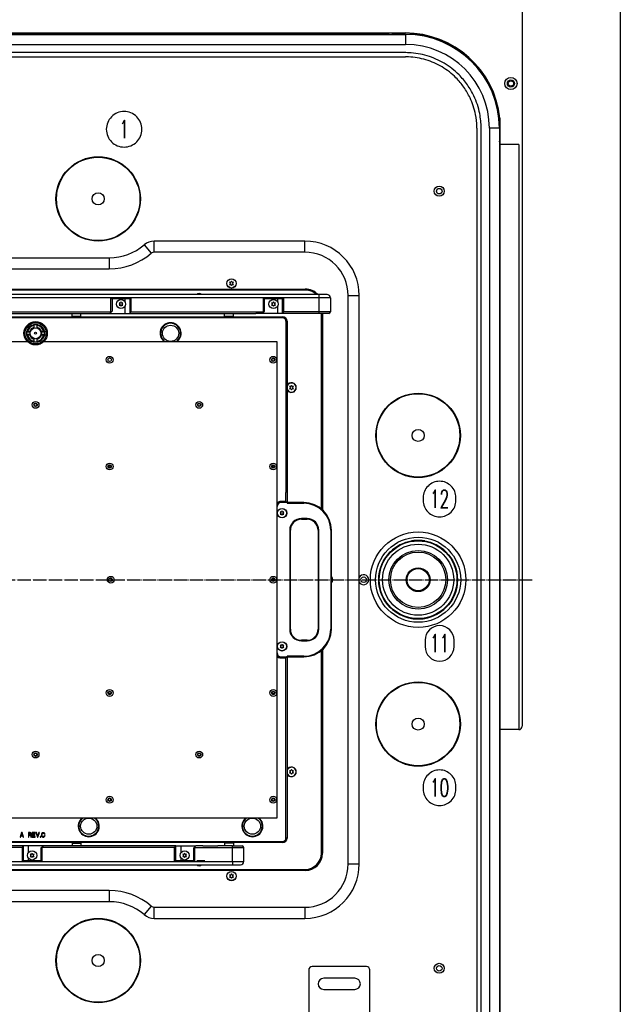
# Model space of a CAD drawing. Extents: x -1763 to 4575, y -3429 to 1051.
# Tile 163 of 174: x 1359 to 1900, y -522 to 364. Entities that reach past the tile are written whole.
import ezdxf

# ---------------------------------------------------------------- set-up
doc = ezdxf.new("R2010")
doc.units = 0
doc.linetypes.add('DOT_CENTER', pattern=[14, 12, -1, 0, -1])
doc.layers.get('0').update_dxf_attribs({"linetype": 'CONTINUOUS'})
for name, color, linetype in [('1', 7, 'CONTINUOUS'), ('VOLL3', 7, 'CONTINUOUS'), ('VOLL4', 7, 'CONTINUOUS')]:
    doc.layers.add(name, color=color, linetype=linetype)
doc.styles.add('CONVERTER_1', font='txt.shx', dxfattribs={"width": 0.63})

# ---------------------------------------------------------------- blocks, each defined once
blk = doc.blocks.new('TEXT__610', base_point=(-2000, -2800))
at = {"layer": '1', "color": 7, "linetype": 'CONTINUOUS'}
blk.add_line((1900, 800), (1900, -2170), dxfattribs=at)
blk = doc.blocks.new('GABEL_TOP__840', base_point=(779.33, 771.98))
at = {"layer": '1', "color": 3, "linetype": 'CONTINUOUS'}
for p, q in [((893.72, 352.45), (1706.28, 352.45)), ((1791.55, -275), (1791.55, 251.95))]:
    blk.add_line(p, q, dxfattribs=at)
at = {"layer": '1', "color": 3, "linetype": 'DOT_CENTER'}
blk.add_line((779.33, -140), (1820.67, -140), dxfattribs=at)
at = {"layer": 'VOLL3', "color": 3, "linetype": 'CONTINUOUS'}
for p, q in [((1811.55, 486.45), (1811.55, -272)), ((1808.55, 251.95), (1808.55, 127.35)), ((1808.55, 227.88), (1808.55, 127.35)), ((1808.55, 127.35), (1808.55, -275)), ((1808.55, -275), (1791.55, -275))]:
    blk.add_line(p, q, dxfattribs=at)
for radius in [5.5, 3.2, 2.4]:
    blk.add_circle((1801.55, 306.95), radius, dxfattribs=at)
blk.add_arc((1808.55, -272), 3, -90, 0, dxfattribs=at)
at = {"layer": 'VOLL4', "color": 3, "linetype": 'CONTINUOUS'}
for p in [(1791.55, 275.8), (1808.55, 251.95)]:
    blk.add_line(p, (1791.55, 251.95), dxfattribs=at)
blk.add_arc((1706.28, 266.7), 85.75, 6.09039, 90, dxfattribs=at)
blk = doc.blocks.new('MANI_TOPVIEW__841', base_point=(448.16, 2211.42))
at = {"layer": '1'}
blk.add_blockref('GABEL_TOP__840', (779.33, 771.98), dxfattribs=at)
blk = doc.blocks.new('TH_B__842', base_point=(1683.11, 1752.2))
at = {"color": 7, "linetype": 'CONTINUOUS'}
for p, q in [((893.35, 351.15), (1706.65, 351.15)), ((908.05, 351.45), (1691.95, 351.45)), ((1691.95, 351.45), (1691.95, 351.15)), ((1695.45, 351.45), (1706.95, 351.45)), ((1706.65, 351.15), (1706.65, 342.15)), ((893.35, 342.15), (1706.65, 342.15)), ((1706.66, 334.74), (893.34, 334.74)), ((893.39, 330.88), (1706.61, 330.88)), ((1770.88, 266.61), (1770.88, -546.61)), ((1774.74, -546.66), (1774.74, 266.66)), ((1782.15, 266.65), (1782.15, -546.65)), ((1791.15, 266.65), (1782.15, 266.65)), ((1791.15, 266.65), (1791.15, -546.65)), ((1791.45, 266.95), (1791.45, 255.45)), ((1791.15, 251.95), (1791.45, 251.95)), ((1791.45, 251.95), (1791.45, -531.95)), ((1471.3, 161.61), (1477.83, 154.03)), ((1480.44, 155), (1480.44, 165)), ((1616, 165), (1480.44, 165)), ((1616, 155), (1616, 165)), ((1616, 155), (1480.44, 155)), ((1160, 150), (1440, 150)), ((1440, 150), (1440, 140)), ((1160, 140), (1440, 140)), ((1549.5, 127.77), (1548.27, 127.9)), ((1548.27, 127.9), (1549, 126.9)), ((1549, 126.9), (1548.27, 125.9)), ((1548.27, 125.9), (1549.5, 126.03)), ((1550, 128.9), (1549.5, 127.77)), ((1549.5, 126.03), (1550, 124.9)), ((1550.5, 127.77), (1550, 128.9)), ((1550, 124.9), (1550.5, 126.03)), ((1551.73, 127.9), (1550.5, 127.77)), ((1550.5, 126.03), (1551.73, 125.9)), ((1551, 126.9), (1551.73, 127.9)), ((1551.73, 125.9), (1551, 126.9)), ((983.6, 121.8), (1616.4, 121.8)), ((1616.4, 120.9), (983.6, 120.9)), ((1636, 116.8), (1042, 116.8)), ((1629, 99.8), (1629, 116.8)), ((1655, -396), (1655, 116)), ((1655, 116), (1665, 116)), ((1665, -396), (1665, 116)), ((1639, 113.8), (1039, 113.8)), ((1441.49, 101.3), (1441.49, 113.3)), ((1441.49, 113.3), (1459.49, 113.3)), ((1442.49, 113.3), (1442.49, 101.8)), ((1449.99, 109.17), (1448.76, 109.3)), ((1448.76, 109.3), (1449.49, 108.3)), ((1449.49, 108.3), (1448.76, 107.3)), ((1448.76, 107.3), (1449.99, 107.43)), ((1450.49, 110.3), (1449.99, 109.17)), ((1449.99, 107.43), (1450.49, 106.3)), ((1450.99, 109.17), (1450.49, 110.3)), ((1450.49, 106.3), (1450.99, 107.43)), ((1452.22, 109.3), (1450.99, 109.17)), ((1450.99, 107.43), (1452.22, 107.3)), ((1451.49, 108.3), (1452.22, 109.3)), ((1452.22, 107.3), (1451.49, 108.3)), ((1453.99, 113.3), (1453.99, 110.53)), ((1458.49, 113.3), (1458.49, 99.8)), ((1459.49, 113.3), (1459.49, 101.3)), ((1578.81, 101.3), (1578.81, 113.3)), ((1578.81, 113.3), (1596.81, 113.3)), ((1579.81, 101.8), (1579.81, 113.3)), ((1587.31, 109.17), (1586.08, 109.3)), ((1586.08, 109.3), (1586.81, 108.3)), ((1586.81, 108.3), (1586.08, 107.3)), ((1586.08, 107.3), (1587.31, 107.43)), ((1587.81, 110.3), (1587.31, 109.17)), ((1587.31, 107.43), (1587.81, 106.3)), ((1588.31, 109.17), (1587.81, 110.3)), ((1587.81, 106.3), (1588.31, 107.43)), ((1589.54, 109.3), (1588.31, 109.17)), ((1588.31, 107.43), (1589.54, 107.3)), ((1588.81, 108.3), (1589.54, 109.3)), ((1589.54, 107.3), (1588.81, 108.3)), ((1591.31, 113.3), (1591.31, 110.53)), ((1595.81, 99.8), (1595.81, 113.3)), ((1596.81, 113.3), (1596.81, 101.3)), ((1639, 113.8), (1639, 101.3)), ((1238.51, 101.3), (1441.49, 101.3)), ((1343, 99.8), (1426.49, 99.8)), ((1406.49, 97.2), (1406.49, 99.8)), ((1414.49, 97.2), (1414.49, 99.8)), ((1426.49, 99.8), (1458.49, 99.8)), ((1441.55, 100.86), (1440.49, 99.8)), ((1442.49, 101.8), (1441.55, 100.86)), ((1453.99, 106.07), (1453.99, 99.8)), ((1458.49, 99.8), (1517.98, 99.8)), ((1459.49, 101.3), (1578.81, 101.3)), ((1497.98, 99.8), (1522.71, 99.8)), ((1517.98, 99.8), (1522.71, 99.8)), ((1522.71, 99.8), (1543.81, 99.8)), ((1542.71, 99.8), (1563.81, 99.8)), ((1543.81, 97.2), (1543.81, 99.8)), ((1543.81, 99.8), (1543.98, 99.8)), ((1551.81, 97.2), (1551.81, 99.8)), ((1563.81, 99.8), (1563.98, 99.8)), ((1563.98, 99.8), (1571.81, 99.8)), ((1637.5, 99.8), (1571.81, 99.8)), ((1578.87, 100.86), (1577.81, 99.8)), ((1579.81, 101.8), (1578.87, 100.86)), ((1591.31, 106.07), (1591.31, 99.8)), ((1639, 101.3), (1596.81, 101.3)), ((1630.9, -76.21), (1630.9, 99.8)), ((1631.8, 99.8), (1631.8, -76.99)), ((1004, 96.8), (1596, 96.8)), ((1596, 95.8), (1004, 95.8)), ((1372.16, 89.85), (1372.16, 86.74)), ((1372.46, 87.22), (1372.46, 89.91)), ((1374.86, 89.91), (1374.86, 87.22)), ((1375.16, 86.74), (1375.16, 89.85)), ((1414.49, 97.2), (1406.49, 97.2)), ((1406.69, 97), (1406.49, 97.2)), ((1414.29, 97), (1406.69, 97)), ((1407.99, 96.8), (1407.99, 97)), ((1412.99, 96.8), (1412.99, 97)), ((1414.29, 97), (1414.49, 97.2)), ((1544.01, 97), (1543.81, 97.2)), ((1551.81, 97.2), (1543.81, 97.2)), ((1551.61, 97), (1544.01, 97)), ((1545.31, 96.8), (1545.31, 97)), ((1550.31, 96.8), (1550.31, 97)), ((1551.61, 97), (1551.81, 97.2)), ((1596, 95.8), (1596, 96.8)), ((1599, 92.8), (1600, 92.8)), ((1599, 92.8), (1599, -61.3)), ((1600, 92.8), (1600, -70)), ((1365.73, 83.17), (1368.41, 83.17)), ((1368.41, 80.77), (1365.73, 80.77)), ((1368.89, 83.47), (1365.78, 83.47)), ((1365.78, 80.47), (1368.89, 80.47)), ((1381.54, 83.47), (1378.43, 83.47)), ((1378.43, 80.47), (1381.54, 80.47)), ((1378.91, 83.17), (1381.59, 83.17)), ((1381.59, 80.77), (1378.91, 80.77)), ((1233.42, 74.63), (1366.58, 74.63)), ((1372.16, 77.2), (1372.16, 74.09)), ((1372.46, 74.04), (1372.46, 76.73)), ((1374.86, 76.73), (1374.86, 74.04)), ((1375.16, 77.2), (1375.16, 77.18)), ((1375.16, 76.71), (1375.16, 77.18)), ((1375.16, 74.74), (1375.16, 76.71)), ((1375.16, 74.74), (1375.16, 74.09)), ((1380.74, 74.63), (1590.83, 74.63)), ((1590.83, 74.63), (1590.83, -354.63)), ((1603.5, 33.92), (1602.27, 34.05)), ((1602.27, 34.05), (1603, 33.05)), ((1603, 33.05), (1602.27, 32.05)), ((1602.27, 32.05), (1603.5, 32.18)), ((1604, 35.05), (1603.5, 33.92)), ((1603.5, 32.18), (1604, 31.05)), ((1604.5, 33.92), (1604, 35.05)), ((1604, 31.05), (1604.5, 32.18)), ((1605.73, 34.05), (1604.5, 33.92)), ((1604.5, 32.18), (1605.73, 32.05)), ((1605, 33.05), (1605.73, 34.05)), ((1605.73, 32.05), (1605, 33.05)), ((1439.19, -37.72), (1439.07, -37.72)), ((1439.19, -37.52), (1439.14, -37.52)), ((1586.51, -37.72), (1586.39, -37.72)), ((1586.51, -37.52), (1586.46, -37.52)), ((1599, -69.5), (1599, -61.3)), ((1594.5, -70), (1594.5, -69.5)), ((1599, -69.5), (1594.5, -69.5)), ((1600, -70), (1594.5, -70)), ((1615, -70.5), (1594.5, -70.5)), ((1599, -69.5), (1599.5, -70)), ((1600, -70), (1600, -70.5)), ((1600, -70.5), (1600, -71.1)), ((1615, -71.1), (1615, -70.5)), ((1591, -206), (1591, -74)), ((1593.77, -79), (1594.5, -80)), ((1595, -79.13), (1593.77, -79)), ((1595.5, -78), (1595, -79.13)), ((1596, -79.13), (1595.5, -78)), ((1597.23, -79), (1596, -79.13)), ((1596.5, -80), (1597.23, -79)), ((1600, -71.1), (1615, -71.1)), ((1594.5, -80), (1593.77, -81)), ((1593.77, -81), (1595, -80.87)), ((1595, -80.87), (1595.5, -82)), ((1595.5, -82), (1596, -80.87)), ((1596, -80.87), (1597.23, -81)), ((1597.23, -81), (1596.5, -80)), ((1613, -84.9), (1613, -85.5)), ((1618, -84.9), (1613, -84.9)), ((1613, -85.5), (1618, -85.5)), ((1618, -85.5), (1618, -84.9)), ((1602.4, -95.5), (1602.4, -184.5)), ((1603, -95.5), (1602.4, -95.5)), ((1603, -184.5), (1603, -95.5)), ((1628.6, -95.5), (1628, -95.5)), ((1628, -95.5), (1628, -184.5)), ((1628.6, -184.5), (1628.6, -95.5)), ((1639.4, -95.5), (1640, -95.5)), ((1639.4, -95.5), (1639.4, -184.5)), ((1640, -184.5), (1640, -95.5)), ((1712, -105.08), (1712, -105.21)), ((1712, -105.21), (1712, -105.21)), ((1715, -105.13), (1715, -104.69)), ((1721, -104.69), (1721, -105.13)), ((1724, -105.21), (1724, -105.08)), ((1682.69, -137), (1682.79, -137)), ((1682.79, -137), (1683.13, -137)), ((1683.21, -134), (1683.08, -134)), ((1683.21, -134), (1683.21, -134)), ((1752.79, -134), (1752.79, -134)), ((1752.92, -134), (1752.79, -134)), ((1752.87, -137), (1753.31, -137)), ((1683.13, -143), (1682.69, -143)), ((1683.08, -146), (1683.21, -146)), ((1752.79, -146), (1752.92, -146)), ((1753.31, -143), (1752.87, -143)), ((1712, -174.79), (1712, -174.92)), ((1712, -174.79), (1712, -174.79)), ((1715, -175.31), (1715, -174.87)), ((1721, -174.87), (1721, -175.31)), ((1724, -174.92), (1724, -174.79)), ((1602.4, -184.5), (1603, -184.5)), ((1628.6, -184.5), (1628, -184.5)), ((1639.4, -184.5), (1640, -184.5)), ((1613, -195.1), (1613, -194.5)), ((1618, -194.5), (1613, -194.5)), ((1613, -195.1), (1618, -195.1)), ((1618, -194.5), (1618, -195.1)), ((1595, -199.13), (1593.77, -199)), ((1593.77, -199), (1594.5, -200)), ((1594.5, -200), (1593.77, -201)), ((1593.77, -201), (1595, -200.87)), ((1595.5, -198), (1595, -199.13)), ((1595, -200.87), (1595.5, -202)), ((1596, -199.13), (1595.5, -198)), ((1595.5, -202), (1596, -200.87)), ((1597.23, -199), (1596, -199.13)), ((1596, -200.87), (1597.23, -201)), ((1596.5, -200), (1597.23, -199)), ((1597.23, -201), (1596.5, -200)), ((1630.9, -386.4), (1630.9, -203.79)), ((1631.8, -203.01), (1631.8, -386.4)), ((1594.5, -209.5), (1615, -209.5)), ((1594.5, -210), (1594.5, -210.5)), ((1600, -210), (1594.5, -210)), ((1594.5, -210.5), (1599, -210.5)), ((1599.5, -210), (1599, -210.5)), ((1599, -218.7), (1599, -210.5)), ((1600, -209.5), (1600, -208.9)), ((1615, -208.9), (1600, -208.9)), ((1600, -209.5), (1600, -210)), ((1600, -210), (1600, -372.8)), ((1615, -208.9), (1615, -209.5)), ((1599, -372.8), (1599, -218.7)), ((1439.07, -242.28), (1439.19, -242.28)), ((1439.14, -242.48), (1439.19, -242.48)), ((1586.39, -242.28), (1586.51, -242.28)), ((1586.46, -242.48), (1586.51, -242.48)), ((1603.5, -312.18), (1602.27, -312.05)), ((1602.27, -312.05), (1603, -313.05)), ((1603, -313.05), (1602.27, -314.05)), ((1602.27, -314.05), (1603.5, -313.92)), ((1604, -311.05), (1603.5, -312.18)), ((1603.5, -313.92), (1604, -315.05)), ((1604.5, -312.18), (1604, -311.05)), ((1604, -315.05), (1604.5, -313.92)), ((1605.73, -312.05), (1604.5, -312.18)), ((1604.5, -313.92), (1605.73, -314.05)), ((1605, -313.05), (1605.73, -312.05)), ((1605.73, -314.05), (1605, -313.05)), ((1590.83, -354.63), (1307.08, -354.63)), ((1361, -367.8), (1359.7, -371.8)), ((1359.7, -371.8), (1360.19, -371.8)), ((1360.19, -371.8), (1360.6, -370.6)), ((1360.6, -370.6), (1361.95, -370.6)), ((1360.73, -370.1), (1361.27, -368.5)), ((1361.86, -370.1), (1360.73, -370.1)), ((1361.54, -367.8), (1361, -367.8)), ((1361.27, -368.5), (1361.86, -370.1)), ((1362.85, -371.8), (1361.54, -367.8)), ((1361.95, -370.6), (1362.35, -371.8)), ((1362.35, -371.8), (1362.85, -371.8)), ((1368.74, -367.8), (1367.17, -367.8)), ((1367.17, -367.8), (1367.17, -371.8)), ((1367.17, -371.8), (1367.66, -371.8)), ((1367.66, -369.7), (1367.66, -368.3)), ((1367.66, -368.3), (1368.61, -368.3)), ((1368.61, -369.7), (1367.66, -369.7)), ((1367.66, -370.2), (1368.52, -370.2)), ((1367.66, -371.8), (1367.66, -370.2)), ((1368.52, -370.2), (1368.79, -370.25)), ((1368.61, -368.3), (1368.88, -368.35)), ((1368.88, -369.65), (1368.61, -369.7)), ((1369.1, -367.85), (1368.74, -367.8)), ((1368.79, -370.25), (1369.01, -370.35)), ((1368.88, -368.35), (1369.1, -368.45)), ((1369.1, -369.55), (1368.88, -369.65)), ((1369.01, -370.35), (1369.15, -370.5)), ((1369.37, -368), (1369.1, -367.85)), ((1369.1, -368.45), (1369.24, -368.6)), ((1369.24, -369.4), (1369.1, -369.55)), ((1369.15, -370.5), (1369.24, -370.75)), ((1369.24, -368.6), (1369.33, -368.85)), ((1369.33, -369.15), (1369.24, -369.4)), ((1369.24, -370.75), (1369.24, -371.05)), ((1369.24, -371.05), (1369.28, -371.45)), ((1369.28, -371.45), (1369.37, -371.8)), ((1369.33, -368.85), (1369.33, -369.15)), ((1369.33, -369.95), (1369.55, -369.8)), ((1369.55, -370.1), (1369.33, -369.95)), ((1369.55, -368.2), (1369.37, -368)), ((1369.37, -371.8), (1369.96, -371.8)), ((1369.73, -368.5), (1369.55, -368.2)), ((1369.55, -369.8), (1369.73, -369.5)), ((1369.73, -370.4), (1369.55, -370.1)), ((1369.78, -368.85), (1369.73, -368.5)), ((1369.73, -369.5), (1369.78, -369.15)), ((1369.78, -370.75), (1369.73, -370.4)), ((1369.78, -369.15), (1369.78, -368.85)), ((1369.78, -371.05), (1369.78, -370.75)), ((1369.82, -371.4), (1369.78, -371.05)), ((1369.96, -371.8), (1369.82, -371.4)), ((1373.24, -367.8), (1370.68, -367.8)), ((1370.68, -367.8), (1370.68, -371.8)), ((1370.68, -371.8), (1373.29, -371.8)), ((1371.17, -368.3), (1373.24, -368.3)), ((1371.17, -369.5), (1371.17, -368.3)), ((1373.06, -369.5), (1371.17, -369.5)), ((1371.17, -370), (1373.06, -370)), ((1371.17, -371.3), (1371.17, -370)), ((1373.29, -371.3), (1371.17, -371.3)), ((1373.06, -370), (1373.06, -369.5)), ((1373.24, -368.3), (1373.24, -367.8)), ((1373.29, -371.8), (1373.29, -371.3)), ((1374.5, -367.8), (1374.01, -367.8)), ((1374.01, -367.8), (1375.27, -371.8)), ((1375.54, -371.05), (1374.5, -367.8)), ((1375.27, -371.8), (1375.81, -371.8)), ((1376.57, -367.8), (1375.54, -371.05)), ((1375.81, -371.8), (1377.07, -367.8)), ((1377.07, -367.8), (1376.57, -367.8)), ((1378.33, -371.2), (1377.79, -371.2)), ((1377.79, -371.2), (1377.79, -371.8)), ((1377.79, -371.8), (1378.33, -371.8)), ((1378.33, -371.8), (1378.33, -371.2)), ((1378.91, -369.33), (1378.87, -369.68)), ((1378.87, -369.68), (1378.87, -369.98)), ((1378.87, -369.98), (1378.91, -370.33)), ((1379.05, -368.88), (1378.91, -369.33)), ((1378.91, -370.33), (1379.05, -370.78)), ((1379.23, -368.58), (1379.05, -368.88)), ((1379.05, -370.78), (1379.23, -371.08)), ((1379.41, -368.33), (1379.23, -368.58)), ((1379.23, -371.08), (1379.41, -371.33)), ((1379.36, -369.68), (1379.41, -369.33)), ((1379.36, -369.98), (1379.36, -369.68)), ((1379.41, -370.33), (1379.36, -369.98)), ((1379.68, -368.08), (1379.41, -368.33)), ((1379.41, -369.33), (1379.5, -369.03)), ((1379.5, -370.63), (1379.41, -370.33)), ((1379.41, -371.33), (1379.68, -371.58)), ((1379.5, -369.03), (1379.63, -368.78)), ((1379.63, -370.88), (1379.5, -370.63)), ((1379.63, -368.78), (1379.77, -368.63)), ((1379.77, -371.03), (1379.63, -370.88)), ((1379.86, -367.98), (1379.68, -368.08)), ((1379.68, -371.58), (1379.86, -371.68)), ((1379.77, -368.63), (1379.9, -368.53)), ((1379.9, -371.13), (1379.77, -371.03)), ((1380.17, -367.88), (1379.86, -367.98)), ((1379.86, -371.68), (1380.17, -371.78)), ((1379.9, -368.53), (1380.17, -368.43)), ((1380.17, -371.23), (1379.9, -371.13)), ((1380.44, -367.83), (1380.17, -367.88)), ((1380.17, -368.43), (1380.44, -368.38)), ((1380.44, -371.28), (1380.17, -371.23)), ((1380.17, -371.78), (1380.44, -371.83)), ((1380.71, -367.83), (1380.44, -367.83)), ((1380.44, -368.38), (1380.71, -368.38)), ((1380.71, -371.28), (1380.44, -371.28)), ((1380.44, -371.83), (1380.71, -371.83)), ((1380.98, -367.88), (1380.71, -367.83)), ((1380.71, -368.38), (1380.98, -368.43)), ((1380.98, -371.23), (1380.71, -371.28)), ((1380.71, -371.83), (1380.98, -371.78)), ((1381.3, -367.98), (1380.98, -367.88)), ((1380.98, -368.43), (1381.25, -368.53)), ((1381.25, -371.13), (1380.98, -371.23)), ((1380.98, -371.78), (1381.3, -371.68)), ((1381.25, -368.53), (1381.43, -368.68)), ((1381.39, -371.03), (1381.25, -371.13)), ((1381.57, -368.13), (1381.3, -367.98)), ((1381.3, -371.68), (1381.48, -371.58)), ((1381.52, -370.88), (1381.39, -371.03)), ((1381.43, -368.68), (1381.57, -368.88)), ((1381.48, -371.58), (1381.75, -371.33)), ((1381.66, -370.63), (1381.52, -370.88)), ((1381.79, -368.33), (1381.57, -368.13)), ((1381.57, -368.88), (1381.7, -369.23)), ((1381.75, -370.23), (1381.66, -370.63)), ((1381.7, -369.23), (1382.15, -369.13)), ((1382.24, -370.23), (1381.75, -370.23)), ((1381.75, -371.33), (1381.97, -371.03)), ((1382.02, -368.73), (1381.79, -368.33)), ((1381.97, -371.03), (1382.11, -370.73)), ((1382.15, -369.13), (1382.02, -368.73)), ((1382.11, -370.73), (1382.24, -370.23)), ((1004, -375.8), (1596, -375.8)), ((1596, -376.8), (1004, -376.8)), ((1361.49, -381.3), (1158.51, -381.3)), ((1362.49, -379.8), (1303, -379.8)), ((1361.49, -381.3), (1361.49, -393.3)), ((1362.49, -379.8), (1362.49, -393.3)), ((1394.49, -379.8), (1362.49, -379.8)), ((1366.99, -379.8), (1366.99, -386.07)), ((1379.43, -380.86), (1378.49, -381.8)), ((1380.49, -379.8), (1379.43, -380.86)), ((1379.49, -393.3), (1379.49, -381.3)), ((1498.81, -381.3), (1379.49, -381.3)), ((1477.98, -379.8), (1394.49, -379.8)), ((1406.69, -377), (1406.49, -377.2)), ((1406.49, -377.2), (1406.49, -379.8)), ((1406.49, -377.2), (1414.49, -377.2)), ((1406.69, -377), (1414.29, -377)), ((1407.99, -376.8), (1407.99, -377)), ((1412.99, -376.8), (1412.99, -377)), ((1414.29, -377), (1414.49, -377.2)), ((1414.49, -377.2), (1414.49, -379.8)), ((1497.98, -379.8), (1477.98, -379.8)), ((1499.81, -379.8), (1497.98, -379.8)), ((1498.81, -393.3), (1498.81, -381.3)), ((1499.81, -379.8), (1517.81, -379.8)), ((1499.81, -393.3), (1499.81, -379.8)), ((1504.31, -379.8), (1504.31, -386.07)), ((1516.75, -380.86), (1515.81, -381.8)), ((1517.81, -379.8), (1516.75, -380.86)), ((1516.81, -381.3), (1516.81, -393.3)), ((1516.81, -381.3), (1561, -381.3)), ((1518.01, -379.8), (1517.81, -379.8)), ((1523.98, -379.8), (1518.01, -379.8)), ((1519.81, -379.8), (1518.01, -379.8)), ((1523.98, -379.8), (1519.81, -379.8)), ((1524.31, -379.8), (1523.98, -379.8)), ((1524.31, -379.8), (1537.81, -379.8)), ((1543.98, -379.8), (1537.81, -379.8)), ((1551, -379.8), (1540.26, -379.8)), ((1544.01, -377), (1543.81, -377.2)), ((1543.81, -377.2), (1543.81, -379.8)), ((1551.81, -377.2), (1543.81, -377.2)), ((1544.01, -377), (1551.61, -377)), ((1545.31, -376.8), (1545.31, -377)), ((1550.31, -376.8), (1550.31, -377)), ((1551, -379.8), (1559.5, -379.8)), ((1551, -393.8), (1551, -381.3)), ((1551.61, -377), (1551.81, -377.2)), ((1551.81, -377.2), (1551.81, -379.8)), ((1561, -393.8), (1561, -381.3)), ((1596, -375.8), (1596, -376.8)), ((1600, -372.8), (1599, -372.8)), ((1369.99, -387.43), (1368.76, -387.3)), ((1368.76, -387.3), (1369.49, -388.3)), ((1369.49, -388.3), (1368.76, -389.3)), ((1368.76, -389.3), (1369.99, -389.17)), ((1370.49, -386.3), (1369.99, -387.43)), ((1369.99, -389.17), (1370.49, -390.3)), ((1370.99, -387.43), (1370.49, -386.3)), ((1370.49, -390.3), (1370.99, -389.17)), ((1372.22, -387.3), (1370.99, -387.43)), ((1370.99, -389.17), (1372.22, -389.3)), ((1371.49, -388.3), (1372.22, -387.3)), ((1372.22, -389.3), (1371.49, -388.3)), ((1378.49, -381.8), (1378.49, -393.3)), ((1507.31, -387.43), (1506.08, -387.3)), ((1506.08, -387.3), (1506.81, -388.3)), ((1506.81, -388.3), (1506.08, -389.3)), ((1506.08, -389.3), (1507.31, -389.17)), ((1507.81, -386.3), (1507.31, -387.43)), ((1507.31, -389.17), (1507.81, -390.3)), ((1508.31, -387.43), (1507.81, -386.3)), ((1507.81, -390.3), (1508.31, -389.17)), ((1509.54, -387.3), (1508.31, -387.43)), ((1508.31, -389.17), (1509.54, -389.3)), ((1508.81, -388.3), (1509.54, -387.3)), ((1509.54, -389.3), (1508.81, -388.3)), ((1515.81, -381.8), (1515.81, -393.3)), ((961, -393.8), (1561, -393.8)), ((964, -396.8), (1558, -396.8)), ((1379.49, -393.3), (1361.49, -393.3)), ((1366.99, -390.53), (1366.99, -393.3)), ((1499.81, -393.3), (1498.81, -393.3)), ((1500.98, -393.3), (1499.81, -393.3)), ((1504.31, -393.3), (1500.98, -393.3)), ((1504.31, -390.53), (1504.31, -393.3)), ((1505.98, -393.3), (1504.31, -393.3)), ((1515.81, -393.3), (1505.98, -393.3)), ((1516.81, -393.3), (1515.81, -393.3)), ((1519.81, -393.3), (1518.81, -393.3)), ((1520.98, -393.3), (1519.81, -393.3)), ((1524.31, -393.3), (1520.98, -393.3)), ((1525.98, -393.3), (1524.31, -393.3)), ((1655, -396), (1665, -396)), ((983.6, -400.9), (1616.4, -400.9)), ((1616.4, -401.8), (983.6, -401.8)), ((1549.5, -406.03), (1548.27, -405.9)), ((1548.27, -405.9), (1549, -406.9)), ((1549, -406.9), (1548.27, -407.9)), ((1548.27, -407.9), (1549.5, -407.77)), ((1550, -404.9), (1549.5, -406.03)), ((1549.5, -407.77), (1550, -408.9)), ((1550.5, -406.03), (1550, -404.9)), ((1550, -408.9), (1550.5, -407.77)), ((1551.73, -405.9), (1550.5, -406.03)), ((1550.5, -407.77), (1551.73, -407.9)), ((1551, -406.9), (1551.73, -405.9)), ((1551.73, -407.9), (1551, -406.9)), ((1440, -420), (1160, -420)), ((1440, -420), (1440, -430)), ((1440, -430), (1160, -430)), ((1477.83, -434.03), (1471.3, -441.61)), ((1480.44, -445), (1480.44, -435)), ((1480.44, -435), (1616, -435)), ((1616, -435), (1616, -445)), ((1480.44, -445), (1616, -445)), ((1619.5, -491.5), (1619.5, -560.5)), ((1671.5, -488.5), (1622.5, -488.5)), ((1674.5, -560.5), (1674.5, -491.5)), ((1661, -499), (1633, -499)), ((1633, -509), (1661, -509))]:
    blk.add_line(p, q, dxfattribs=at)
for centre, radius in [((1430, 203), 38), ((1430, 203), 37.57), ((1737, 210), 4.5), ((1430, 203), 5.45), ((1737, 210), 2.5), ((1550, 126.9), 4.2), ((1550, 126.9), 4.15), ((1450.49, 108.3), 4.15), ((1587.81, 108.3), 4.15), ((1373.66, 81.97), 10.5), ((1373.66, 81.97), 9.5), ((1373.66, 81.97), 8.03), ((1495.15, 81.97), 7.3), ((1373.66, 81.97), 4.9), ((1373.66, 81.97), 0.9), ((1440.29, 58.12), 3.05), ((1440.29, 58.12), 1.6), ((1587.61, 58.12), 3.05), ((1587.61, 58.12), 1.6), ((1587.61, 58.12), 1.25), ((1718, -10), 38), ((1718, -10), 37.57), ((1373.66, 17.48), 3.05), ((1373.66, 17.48), 1.6), ((1373.66, 17.48), 1.25), ((1520.98, 17.48), 3.05), ((1520.98, 17.48), 1.6), ((1520.98, 17.48), 1.25), ((1718, -10), 5.45), ((1440.29, -38), 3.05), ((1587.61, -38), 3.05), ((1440.29, -38), 1.6), ((1440.29, -38), 1.25), ((1587.61, -38), 1.6), ((1587.61, -38), 1.25), ((1595.5, -80), 4.2), ((1595.5, -80), 4.15), ((1718, -140), 43), ((1718, -140), 38.3), ((1718, -140), 35.46), ((1718, -140), 35), ((1718, -140), 32), ((1718, -140), 26.39), ((1718, -140), 24.89), ((1718, -140), 10.75), ((1718, -140), 10.25), ((1718, -140), 10), ((1441.29, -140), 3.05), ((1440.29, -140), 1.25), ((1441.29, -140), 1.6), ((1587.61, -140), 3.05), ((1587.61, -140), 1.6), ((1587.61, -140), 1.25), ((1669, -140), 2.5), ((1595.5, -200), 4.2), ((1595.5, -200), 4.15), ((1440.29, -242), 3.05), ((1587.61, -242), 3.05), ((1718, -270), 38), ((1718, -270), 37.57), ((1440.29, -242), 1.6), ((1440.29, -242), 1.25), ((1587.61, -242), 1.6), ((1587.61, -242), 1.25), ((1718, -270), 5.45), ((1373.66, -297.48), 3.05), ((1373.66, -297.48), 1.6), ((1373.66, -297.48), 1.25), ((1520.98, -297.48), 3.05), ((1520.98, -297.48), 1.6), ((1520.98, -297.48), 1.25), ((1440.29, -338.12), 3.05), ((1440.29, -338.12), 1.6), ((1440.29, -338.12), 1.25), ((1587.61, -338.12), 3.05), ((1587.61, -338.12), 1.6), ((1587.61, -338.12), 1.25), ((1421.49, -361.97), 7.3), ((1568.81, -361.97), 7.3), ((1370.49, -388.3), 4.15), ((1507.81, -388.3), 4.15), ((1550, -406.9), 4.2), ((1550, -406.9), 4.15), ((1430, -483), 38), ((1430, -483), 37.57), ((1430, -483), 5.45), ((1737, -490), 4.5), ((1737, -490), 2.5)]:
    blk.add_circle(centre, radius, dxfattribs=at)
for centre, radius, start, end in [((1695.45, 349.45), 2, 90, 121.78833), ((1706.65, 266.65), 84.5, 0, 90), ((1706.95, 266.95), 84.5, 0, 90), ((1706.65, 266.65), 75.5, 0, 90), ((1789.45, 255.45), 2, -31.78833, 0), ((1440, 198), 48, -90, -49.29387), ((1480.44, 151), 14, 90, 130.70613), ((1616, 116), 49, 0, 90), ((1440, 198), 58, -90, -49.29387), ((1480.44, 151), 4, 90, 130.70613), ((1616, 116), 39, 0, 90), ((1520.98, 114.6), 3.1, 45.20868, 134.79132), ((1520.98, 114.6), 2.9, 49.34275, 130.65725), ((1616.4, 106.4), 15.4, 42.47937, 90), ((1616.4, 106.4), 14.5, 45.82719, 90), ((1636, 113.8), 3, 0, 90), ((1442.99, 101.3), 1.5, 180, -163.12551), ((1457.99, 101.3), 1.5, -70.52878, 0), ((1580.31, 101.3), 1.5, 180, -163.12551), ((1595.31, 101.3), 1.5, -70.52878, 0), ((1637.5, 101.3), 1.5, -90, 0), ((1373.66, 81.97), 10, 8.62693, 171.37307), ((1373.66, 81.97), 7.9, 100.9454, 169.0546), ((1373.66, 81.97), 7.39, 101.71707, 168.28293), ((1373.66, 81.97), 7.9, 10.9454, 79.0546), ((1373.66, 81.97), 7.39, 11.71707, 78.28293), ((1495.15, 81.97), 9.5, -50.60115, -129.39885), ((1495.15, 81.97), 9, -54.65433, -125.34567), ((1596, 92.8), 4, 0, 90), ((1596, 92.8), 3, 0, 90), ((1373.66, 81.97), 10, 171.37307, -180), ((1373.66, 81.97), 10, 180, -171.37307), ((1373.66, 81.97), 10, -171.37307, -8.62693), ((1373.66, 81.97), 7.9, -169.0546, -100.9454), ((1373.66, 81.97), 7.39, -168.28293, -101.71707), ((1373.66, 81.97), 5.47, 105.92296, 164.07704), ((1373.66, 81.97), 5.47, -164.07704, -105.92296), ((1368.41, 84.67), 1.5, -90, -69.73318), ((1368.41, 79.27), 1.5, 69.73318, 90), ((1373.66, 81.97), 5, 104.5494, 165.4506), ((1373.66, 81.97), 5, -165.4506, -104.5494), ((1373.66, 81.97), 5.02, 107.37979, 162.62021), ((1373.66, 81.97), 5.02, -162.62021, -107.37979), ((1370.96, 87.22), 1.5, -20.26682, 0), ((1376.36, 87.22), 1.5, 180, -159.73318), ((1373.66, 81.97), 5, 14.5494, 75.4506), ((1373.66, 81.97), 5, -75.4506, -14.5494), ((1373.66, 81.97), 5.47, 15.92296, 74.07704), ((1373.66, 81.97), 5.02, 17.37979, 72.62021), ((1373.66, 81.97), 7.39, -78.28293, -11.71707), ((1373.66, 81.97), 7.9, -79.0546, -10.9454), ((1373.66, 81.97), 5.47, -74.07704, -15.92296), ((1373.66, 81.97), 5.02, -72.62021, -17.37979), ((1378.91, 84.67), 1.5, -110.26682, -90), ((1378.91, 79.27), 1.5, 90, 110.26682), ((1373.66, 81.97), 10, 0, 8.62693), ((1373.66, 81.97), 10, -8.62693, 0), ((1373.66, 81.97), 10.2, -133.96907, -46.03093), ((1370.96, 76.73), 1.5, 0, 20.26682), ((1376.36, 76.73), 1.5, 159.73318, 180), ((1604, 33.05), 4.35, -156.85896, 156.85896), ((1604, 33.05), 4.15, -164.54831, 164.54831), ((1439.19, -32.72), 4.8, -90, -65.81836), ((1439.19, -32.72), 5, -90, -65.11208), ((1586.51, -32.72), 4.8, -90, -65.81836), ((1586.51, -32.72), 5, -90, -65.11208), ((1594.5, -74), 4.5, 90, 144.64233), ((1594.5, -74), 4, 90, 156.56329), ((1594.5, -74), 3.5, 90, 180), ((1615, -95.5), 25, 0, 90), ((1615, -95.5), 24.4, 0, 90), ((1613, -95.5), 10.6, 90, 180), ((1613, -95.5), 10, 90, 180), ((1618, -95.5), 10.6, 0, 90), ((1618, -95.5), 10, 0, 90), ((1718, -140), 35.3, 99.78519, 170.21481), ((1718, -140), 35.3, 99.78518, 170.21482), ((1718, -140), 35.44, 94.85643, 99.7482), ((1718, -140), 35.33, 85.12962, 94.87038), ((1718, -140), 35.44, 80.2518, 85.14357), ((1718, -140), 35.3, 9.78519, 80.21481), ((1718, -140), 35.3, 9.78518, 80.21482), ((1636.9, -140), 4.2, -42.43059, 42.43059), ((1636.9, -140), 4.15, -41.66987, 41.66987), ((1669, -140), 4.5, -152.73396, 152.73396), ((1718, -140), 35.33, 175.12962, -175.12962), ((1718, -140), 35.44, 170.2518, 175.14357), ((1718, -140), 35.44, 4.85643, 9.7482), ((1718, -140), 35.33, -4.87038, 4.87038), ((1718, -140), 35.44, -175.14357, -170.2518), ((1718, -140), 35.3, -170.21481, -99.78519), ((1718, -140), 35.3, -170.21482, -99.78518), ((1718, -140), 35.3, -80.21481, -9.78519), ((1718, -140), 35.3, -80.21482, -9.78518), ((1718, -140), 35.44, -9.7482, -4.85643), ((1718, -140), 35.44, -99.7482, -94.85643), ((1718, -140), 35.33, -94.87038, -85.12962), ((1718, -140), 35.44, -85.14357, -80.2518), ((1613, -184.5), 10.6, 180, -90), ((1613, -184.5), 10, 180, -90), ((1615, -184.5), 24.4, -90, 0), ((1615, -184.5), 25, -90, 0), ((1618, -184.5), 10, -90, 0), ((1618, -184.5), 10.6, -90, 0), ((1594.5, -206), 4, -156.56329, -90), ((1594.5, -206), 4.5, -144.64233, -90), ((1594.5, -206), 3.5, 180, -90), ((1439.19, -247.28), 5, 65.11208, 90), ((1439.19, -247.28), 4.8, 65.81836, 90), ((1586.51, -247.28), 5, 65.11208, 90), ((1586.51, -247.28), 4.8, 65.81836, 90), ((1604, -313.05), 4.35, -156.85896, 156.85896), ((1604, -313.05), 4.15, -164.54831, 164.54831), ((1421.49, -361.97), 9.5, 129.39885, 50.60115), ((1421.49, -361.97), 9, 125.34567, 54.65433), ((1568.81, -361.97), 9.5, 129.39885, 50.60115), ((1568.81, -361.97), 9, 125.34567, 54.65433), ((1362.99, -381.3), 1.5, 109.47122, 180), ((1377.99, -381.3), 1.5, 0, 16.87449), ((1500.31, -381.3), 1.5, 109.47122, 180), ((1515.31, -381.3), 1.5, 0, 16.87449), ((1559.5, -381.3), 1.5, 0, 90), ((1596, -372.8), 3, -90, 0), ((1596, -372.8), 4, -90, 0), ((1616.4, -386.4), 15.4, -90, 0), ((1616.4, -386.4), 14.5, -90, 0), ((1520.98, -394.6), 3.1, -134.79132, -45.20868), ((1520.98, -394.6), 2.9, -130.65725, -49.34275), ((1558, -393.8), 3, -90, 0), ((1616, -396), 39, -90, 0), ((1616, -396), 49, -90, 0), ((1440, -478), 58, 49.29387, 90), ((1440, -478), 48, 49.29387, 90), ((1480.44, -431), 4, -130.70613, -90), ((1480.44, -431), 14, -130.70613, -90), ((1622.5, -491.5), 3, 90, 180), ((1671.5, -491.5), 3, 0, 90), ((1633, -504), 5, 90, -90), ((1661, -504), 5, -90, 90)]:
    blk.add_arc(centre, radius, start, end, dxfattribs=at)
for points, knots in [([(1770.88, 266.61), (1770.88, 267.09), (1770.88, 267.58), (1770.78, 271.74), (1770.38, 275.4), (1768.65, 284.23), (1766.98, 289.29), (1763.14, 297.42), (1761.28, 300.61), (1757.04, 306.63), (1754.66, 309.45), (1752.06, 312.06), (1748.3, 315.81), (1744.1, 319.09), (1734.98, 324.53), (1730.1, 326.67), (1719.93, 329.71), (1714.67, 330.6), (1708.93, 330.84), (1708.5, 330.86), (1707.58, 330.88), (1707.09, 330.88), (1706.61, 330.88)], [0, 0, 0, 0, 1.344726, 1.344726, 11.531711, 11.531711, 26.2174, 26.2174, 36.405819, 36.405819, 46.594233, 46.594233, 46.594233, 61.279836, 61.279836, 75.96545, 75.96545, 90.651092, 90.651092, 91.853934, 91.853934, 93.197825, 93.197825, 93.197825, 93.197825]), ([(1774.74, 266.66), (1774.74, 266.79), (1774.73, 266.92), (1774.71, 271.33), (1774.28, 275.6), (1772.37, 285.32), (1770.6, 290.68), (1766.53, 299.29), (1764.56, 302.67), (1760.07, 309.05), (1757.55, 312.04), (1754.8, 314.8), (1750.82, 318.77), (1746.37, 322.24), (1736.71, 328), (1731.54, 330.27), (1720.77, 333.49), (1715.2, 334.43), (1708.74, 334.71), (1707.9, 334.73), (1706.92, 334.73), (1706.79, 334.74), (1706.66, 334.74)], [0, 0, 0, 0, 0.40337, 0.40337, 13.52804, 13.52804, 30.75641, 30.75641, 42.708869, 42.708869, 54.661329, 54.661329, 54.661329, 71.889628, 71.889628, 89.117923, 89.117923, 106.346215, 106.346215, 108.931019, 108.931019, 109.334267, 109.334267, 109.334267, 109.334267]), ([(1551, -381.3), (1551, -381.2), (1551, -381.04), (1551, -380.87), (1551, -380.52), (1551, -380.32), (1551, -380.24), (1551, -379.99), (1551, -379.9), (1551, -379.86), (1551, -379.82), (1551, -379.8)], [0, 0, 0, 0, 0.2582, 0.434256, 0.775244, 0.982083, 1.06183, 1.310686, 1.402637, 1.436606, 1.500022, 1.500022, 1.500022, 1.500022]), ([(1551, -393.8), (1551, -394.17), (1551, -394.47), (1551, -394.67), (1551, -395.36), (1551, -395.77), (1551, -395.92), (1551, -396.13), (1551, -396.28), (1551, -396.38), (1551, -396.53), (1550.99, -396.62), (1550.99, -396.67), (1550.99, -396.76), (1550.99, -396.8)], [0, 0, 0, 0, 0.673552, 0.868599, 1.55509, 1.965305, 2.123691, 2.331732, 2.476675, 2.57671, 2.725327, 2.816073, 2.873207, 3.00005, 3.00005, 3.00005, 3.00005])]:
    blk.add_open_spline(points, degree=3, knots=knots, dxfattribs=at)
blk = doc.blocks.new('TEXT__843', base_point=(832.32, 280))
at = {"layer": '1', "color": 1}
for points in [[(1453.32, 249.68), (1453.32, 249.68, 0.414214), (1469.32, 265.68), (1469.32, 265.68, 0.414214), (1453.32, 281.68), (1453.32, 281.68, 0.414214), (1437.32, 265.68), (1437.32, 265.68, 0.414214)], [(1737.32, -83.32), (1737.32, -83.32, 0.414214), (1752.04, -68.6), (1752.04, -66.04, 0.414214), (1737.32, -51.32), (1737.32, -51.32, 0.414214), (1722.6, -66.04), (1722.6, -68.6, 0.414214)], [(1737.32, -213.32), (1737.32, -213.32, 0.414214), (1750.36, -200.28), (1750.36, -194.36, 0.414214), (1737.32, -181.32), (1737.32, -181.32, 0.414214), (1724.28, -194.36), (1724.28, -200.28, 0.414214)], [(1737.32, -343.32), (1737.32, -343.32, 0.414214), (1752.04, -328.6), (1752.04, -326.04, 0.414214), (1737.32, -311.32), (1737.32, -311.32, 0.414214), (1722.6, -326.04), (1722.6, -328.6, 0.414214)]]:
    blk.add_lwpolyline(points, format="xyb", close=True, dxfattribs=at)
at = {"layer": '1', "color": 1, "char_height": 16, "attachment_point": 5, "style": 'CONVERTER_1'}
for s, insert in [('1', (1453.32, 265.68)), ('12', (1737.32, -67.32)), ('11', (1737.32, -197.32)), ('10', (1737.32, -327.32))]:
    blk.add_mtext(s, dxfattribs=dict(at, insert=insert))
blk = doc.blocks.new('TOPVIEW__844', base_point=(448.16, 2772.41))
blk.add_blockref('TH_B__842', (1683.11, 1752.2))
at = {"layer": '1'}
for name, p in [('TEXT__843', (832.32, 280)), ('MANI_TOPVIEW__841', (448.16, 2211.42))]:
    blk.add_blockref(name, p, dxfattribs=at)
blk = doc.blocks.new('QW__845', base_point=(-4706.36, 2791.84))
at = {"layer": '1'}
blk.add_blockref('TOPVIEW__844', (448.16, 2772.41), dxfattribs=at)

msp = doc.modelspace()

# ---------------------------------------------------------------- block references
msp.add_blockref('QW__845', (-4706.36, 2791.84))
at = {"layer": '1'}
msp.add_blockref('TEXT__610', (-2000, -2800), dxfattribs=at)

doc.saveas('drawing.dxf')
